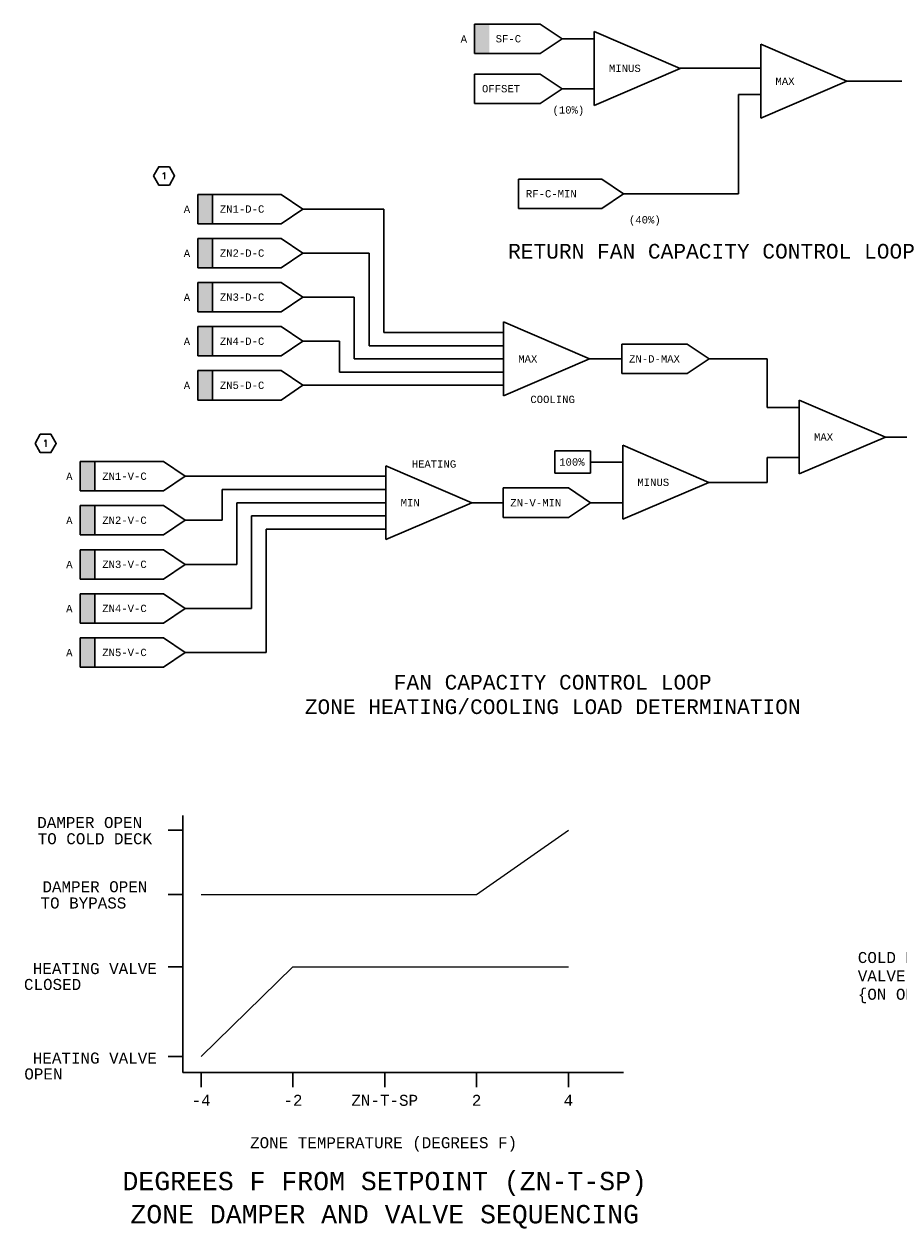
# Model space of a CAD drawing. Header units: inches. Extents: x 10.7 to 31.4, y 3 to 19.4.
# Tile 1 of 2: x 10.7 to 22.6, y 3 to 19.4. Entities that reach past the tile are written whole.
import ezdxf
from ezdxf.enums import TextEntityAlignment as Align

# ---------------------------------------------------------------- set-up
doc = ezdxf.new("R2010")
doc.units = ezdxf.units.IN
doc.header["$MEASUREMENT"] = 0
doc.layers.get('0').update_dxf_attribs({"lineweight": 13})
for name, color, linetype, lineweight in [('G-Anno-Std-Text-Tag', 231, 'Continuous', 30), ('M-ANNO-SYMB', 6, 'Continuous', 30), ('M-ANNO-TEXT', 2, 'Continuous', 30), ('M-DIAG-GRPH', 6, 'Continuous', 13), ('M-DIAG-INPD', 1, 'Continuous', 0)]:
    doc.layers.add(name, color=color, linetype=linetype, lineweight=lineweight)
doc.styles.add('Annotative', font='simplex.shx', dxfattribs={"width": 0.85, "height": 0.125})
doc.styles.add('CONTROLTXT', font='monotxt.shx')

# ---------------------------------------------------------------- blocks, each defined once
blk = doc.blocks.new('_TagHexagon')
at = {"color": 0, "linetype": 'ByBlock', "flags": 128}
blk.add_lwpolyline([(-0.144, 0), (-0.072, 0.125), (0.072, 0.125), (0.144, 0), (0.072, -0.125), (-0.072, -0.125), (-0.144, 0)], close=True, dxfattribs=at)
at = {"color": 0, "style": 'Annotative'}
blk.add_attdef('TAGNUMBER', text='', height=0.0938, dxfattribs=at).set_placement((0, -0.047), align=Align.CENTER)

msp = doc.modelspace()

# ---------------------------------------------------------------- hatches: boundary and pattern name
at = {"layer": 'M-ANNO-SYMB'}
for points in [[(16.856, 19.036), (16.856, 19.436), (17.056, 19.436), (17.056, 19.036)], [(13.087, 16.717), (13.087, 17.117), (13.287, 17.117), (13.287, 16.717)], [(13.087, 16.117), (13.087, 16.517), (13.287, 16.517), (13.287, 16.117)], [(13.087, 15.517), (13.087, 15.917), (13.287, 15.917), (13.287, 15.517)], [(13.087, 14.917), (13.087, 15.317), (13.287, 15.317), (13.287, 14.917)], [(13.087, 14.317), (13.087, 14.717), (13.287, 14.717), (13.287, 14.317)], [(11.486, 13.079), (11.486, 13.479), (11.686, 13.479), (11.686, 13.079)], [(11.486, 12.479), (11.486, 12.879), (11.686, 12.879), (11.686, 12.479)], [(11.486, 11.879), (11.486, 12.279), (11.686, 12.279), (11.686, 11.879)], [(11.486, 11.279), (11.486, 11.679), (11.686, 11.679), (11.686, 11.279)], [(11.486, 10.679), (11.486, 11.079), (11.686, 11.079), (11.686, 10.679)]]:
    msp.add_hatch(color=256, dxfattribs=at).paths.add_polyline_path(points)

# ---------------------------------------------------------------- linework, layer by layer
for p, q in [((16.856, 19.436), (17.749, 19.436)), ((16.856, 19.436), (16.856, 19.036)), ((17.749, 19.436), (18.047, 19.236)), ((17.749, 19.036), (18.047, 19.236)), ((18.485, 19.236), (18.047, 19.236)), ((18.485, 19.336), (19.656, 18.833)), ((18.485, 19.336), (18.485, 18.329)), ((16.856, 19.036), (17.749, 19.036)), ((20.752, 19.162), (21.923, 18.658)), ((20.752, 19.162), (20.752, 18.155)), ((16.856, 18.756), (17.749, 18.756)), ((16.856, 18.756), (16.856, 18.356)), ((17.749, 18.756), (18.047, 18.556)), ((18.485, 18.329), (19.656, 18.833)), ((20.752, 18.838), (19.624, 18.838)), ((17.749, 18.356), (18.047, 18.556)), ((18.485, 18.556), (18.047, 18.556)), ((20.752, 18.155), (21.923, 18.658)), ((21.923, 18.658), (22.673, 18.658)), ((20.752, 18.478), (20.448, 18.478)), ((20.448, 17.125, -0.004), (20.448, 18.478, 0.001)), ((16.856, 18.356), (17.749, 18.356)), ((17.454, 17.325), (18.588, 17.325)), ((17.454, 17.325), (17.454, 16.925)), ((18.588, 17.325), (18.885, 17.125)), ((13.087, 17.117, 0.021), (13.287, 17.117, 0.021)), ((13.087, 17.117, 0.021), (13.087, 16.717, 0.021)), ((14.22, 17.117, 0.021), (13.287, 17.117, 0.021)), ((13.287, 17.117, 0.021), (13.287, 16.717, 0.021)), ((14.22, 17.117, 0.021), (14.518, 16.917, 0.021)), ((18.588, 16.925), (18.885, 17.125)), ((14.22, 16.717, 0.021), (14.518, 16.917, 0.021)), ((15.618, 16.917, 0.021), (15.618, 15.237, 0.021)), ((17.454, 16.925), (18.588, 16.925)), ((13.087, 16.717, 0.021), (13.287, 16.717, 0.021)), ((14.22, 16.717, 0.021), (13.287, 16.717, 0.021)), ((13.087, 16.517, 0.021), (13.287, 16.517, 0.021)), ((13.087, 16.517, 0.021), (13.087, 16.117, 0.021)), ((14.22, 16.517, 0.021), (13.287, 16.517, 0.021)), ((13.287, 16.517, 0.021), (13.287, 16.117, 0.021)), ((14.22, 16.517, 0.021), (14.518, 16.317, 0.021)), ((14.22, 16.117, 0.021), (14.518, 16.317, 0.021)), ((15.418, 15.057, 0.021), (15.418, 16.317, 0.021)), ((13.087, 16.117, 0.021), (13.287, 16.117, 0.021)), ((14.22, 16.117, 0.021), (13.287, 16.117, 0.021)), ((13.087, 15.917, 0.021), (13.287, 15.917, 0.021)), ((13.087, 15.917, 0.021), (13.087, 15.517, 0.021)), ((14.22, 15.917, 0.021), (13.287, 15.917, 0.021)), ((13.287, 15.917, 0.021), (13.287, 15.517, 0.021)), ((14.22, 15.917, 0.021), (14.518, 15.717, 0.021)), ((14.22, 15.517, 0.021), (14.518, 15.717, 0.021)), ((15.218, 14.877, 0.021), (15.218, 15.717, 0.021)), ((13.087, 15.517, 0.021), (13.287, 15.517, 0.021)), ((14.22, 15.517, 0.021), (13.287, 15.517, 0.021)), ((13.087, 15.317, 0.021), (13.287, 15.317, 0.021)), ((13.087, 15.317, 0.021), (13.087, 14.917, 0.021)), ((14.22, 15.317, 0.021), (13.287, 15.317, 0.021)), ((13.287, 15.317, 0.021), (13.287, 14.917, 0.021)), ((14.22, 15.317, 0.021), (14.518, 15.117, 0.021)), ((17.25, 15.38, 0.021), (18.421, 14.877, 0.021)), ((17.25, 15.38, 0.021), (17.25, 14.373, 0.021)), ((14.22, 14.917, 0.021), (14.518, 15.117, 0.021)), ((15.018, 14.697, 0.021), (15.018, 15.117, 0.021)), ((17.25, 15.237, 0.021), (15.618, 15.237, 0.021)), ((17.25, 15.057, 0.021), (15.418, 15.057, 0.021)), ((18.859, 15.077, 0.021), (18.859, 14.677, 0.021)), ((18.859, 15.077, 0.021), (19.752, 15.077, 0.021)), ((19.752, 15.077, 0.021), (20.05, 14.877, 0.021)), ((13.087, 14.917, 0.021), (13.287, 14.917, 0.021)), ((14.22, 14.917, 0.021), (13.287, 14.917, 0.021)), ((17.25, 14.877, 0.021), (15.218, 14.877, 0.021)), ((17.25, 14.373, 0.021), (18.421, 14.877, 0.021)), ((18.859, 14.877, 0.021), (18.421, 14.877, 0.021)), ((19.752, 14.677, 0.021), (20.05, 14.877, 0.021)), ((20.839, 14.877, 0.021), (20.05, 14.877, 0.021)), ((20.839, 14.217, 0.021), (20.839, 14.877, 0.021)), ((13.087, 14.717, 0.021), (13.287, 14.717, 0.021)), ((13.087, 14.717, 0.021), (13.087, 14.317, 0.021)), ((14.22, 14.717, 0.021), (13.287, 14.717, 0.021)), ((13.287, 14.717, 0.021), (13.287, 14.317, 0.021)), ((14.22, 14.717, 0.021), (14.518, 14.517, 0.021)), ((17.25, 14.697, 0.021), (15.018, 14.697, 0.021)), ((18.859, 14.677, 0.021), (19.752, 14.677, 0.021)), ((14.22, 14.317, 0.021), (14.518, 14.517, 0.021)), ((14.768, 14.517, 0.021), (16.296, 14.517, 0.021)), ((17.25, 14.517, 0.021), (15.946, 14.517, 0.021)), ((13.087, 14.317, 0.021), (13.287, 14.317, 0.021)), ((14.22, 14.317, 0.021), (13.287, 14.317, 0.021)), ((21.277, 14.317, 0.021), (22.448, 13.813, 0.021)), ((21.277, 14.317, 0.021), (21.277, 13.31, 0.021)), ((21.277, 14.217, 0.021), (20.839, 14.217, 0.021)), ((21.277, 13.31, 0.021), (22.448, 13.813, 0.021)), ((22.886, 13.813, 0.021), (22.448, 13.813, 0.021)), ((17.946, 13.323, 0.021), (17.946, 13.623, 0.021)), ((17.946, 13.623, 0.021), (18.434, 13.623, 0.021)), ((18.434, 13.623, 0.021), (18.434, 13.323, 0.021)), ((18.872, 13.7, 0.021), (20.043, 13.196, 0.021)), ((18.872, 13.7, 0.021), (18.872, 12.693, 0.021)), ((11.486, 13.479, 0.021), (11.686, 13.479, 0.021)), ((11.486, 13.479, 0.021), (11.486, 13.079, 0.021)), ((12.619, 13.479, 0.021), (11.686, 13.479, 0.021)), ((11.686, 13.479, 0.021), (11.686, 13.079, 0.021)), ((12.619, 13.479, 0.021), (12.917, 13.279, 0.021)), ((18.872, 13.473, 0.021), (18.434, 13.473, 0.021)), ((21.277, 13.536, 0.021), (20.839, 13.536, 0.021)), ((20.839, 13.196, 0.021), (20.839, 13.536, 0.021)), ((12.619, 13.079, 0.021), (12.917, 13.279, 0.021)), ((13.167, 13.279, 0.021), (14.695, 13.279, 0.021)), ((15.649, 13.279, 0.021), (14.345, 13.279, 0.021)), ((15.649, 13.423, 0.021), (16.82, 12.919, 0.021)), ((15.649, 13.423, 0.021), (15.649, 12.416, 0.021)), ((18.434, 13.323, 0.021), (17.946, 13.323, 0.021)), ((17.243, 13.119, 0.021), (18.136, 13.119, 0.021)), ((17.243, 13.119, 0.021), (17.243, 12.719, 0.021)), ((18.136, 13.119, 0.021), (18.434, 12.919, 0.021)), ((18.872, 12.693, 0.021), (20.043, 13.196, 0.021)), ((11.486, 13.079, 0.021), (11.686, 13.079, 0.021)), ((12.619, 13.079, 0.021), (11.686, 13.079, 0.021)), ((15.649, 13.099, 0.021), (13.417, 13.099, 0.021)), ((13.417, 13.099, 0.021), (13.417, 12.679, 0.021)), ((11.486, 12.879, 0.021), (11.686, 12.879, 0.021)), ((11.486, 12.879, 0.021), (11.486, 12.479, 0.021)), ((12.619, 12.879, 0.021), (11.686, 12.879, 0.021)), ((11.686, 12.879, 0.021), (11.686, 12.479, 0.021)), ((12.619, 12.879, 0.021), (12.917, 12.679, 0.021)), ((13.617, 12.919, 0.021), (13.617, 12.079, 0.021)), ((15.649, 12.919, 0.021), (13.617, 12.919, 0.021)), ((15.649, 12.416, 0.021), (16.82, 12.919, 0.021)), ((18.136, 12.719, 0.021), (18.434, 12.919, 0.021)), ((18.872, 12.919, 0.021), (18.434, 12.919, 0.021)), ((12.619, 12.479, 0.021), (12.917, 12.679, 0.021)), ((15.649, 12.739, 0.021), (13.817, 12.739, 0.021)), ((13.817, 12.739, 0.021), (13.817, 11.479, 0.021)), ((17.243, 12.719, 0.021), (18.136, 12.719, 0.021)), ((11.486, 12.479, 0.021), (11.686, 12.479, 0.021)), ((12.619, 12.479, 0.021), (11.686, 12.479, 0.021)), ((14.017, 10.879, 0.021), (14.017, 12.559, 0.021)), ((15.649, 12.559, 0.021), (14.017, 12.559, 0.021)), ((11.486, 12.279, 0.021), (11.686, 12.279, 0.021)), ((11.486, 12.279, 0.021), (11.486, 11.879, 0.021)), ((12.619, 12.279, 0.021), (11.686, 12.279, 0.021)), ((11.686, 12.279, 0.021), (11.686, 11.879, 0.021)), ((12.619, 12.279, 0.021), (12.917, 12.079, 0.021)), ((12.619, 11.879, 0.021), (12.917, 12.079, 0.021)), ((11.486, 11.879, 0.021), (11.686, 11.879, 0.021)), ((12.619, 11.879, 0.021), (11.686, 11.879, 0.021)), ((11.486, 11.679, 0.021), (11.686, 11.679, 0.021)), ((11.486, 11.679, 0.021), (11.486, 11.279, 0.021)), ((12.619, 11.679, 0.021), (11.686, 11.679, 0.021)), ((11.686, 11.679, 0.021), (11.686, 11.279, 0.021)), ((12.619, 11.679, 0.021), (12.917, 11.479, 0.021)), ((12.619, 11.279, 0.021), (12.917, 11.479, 0.021)), ((11.486, 11.279, 0.021), (11.686, 11.279, 0.021)), ((12.619, 11.279, 0.021), (11.686, 11.279, 0.021)), ((11.486, 11.079, 0.021), (11.686, 11.079, 0.021)), ((11.486, 11.079, 0.021), (11.486, 10.679, 0.021)), ((12.619, 11.079, 0.021), (11.686, 11.079, 0.021)), ((11.686, 11.079, 0.021), (11.686, 10.679, 0.021)), ((12.619, 11.079, 0.021), (12.917, 10.879, 0.021)), ((12.619, 10.679, 0.021), (12.917, 10.879, 0.021)), ((11.486, 10.679, 0.021), (11.686, 10.679, 0.021)), ((12.619, 10.679, 0.021), (11.686, 10.679, 0.021))]:
    msp.add_line(p, q, dxfattribs=at)
at = {"layer": 'M-ANNO-SYMB', "color": 6}
for p, q in [((18.885, 17.125), (20.448, 17.125)), ((15.618, 16.917, 0.021), (14.518, 16.917, 0.021)), ((15.418, 16.317, 0.021), (14.518, 16.317, 0.021)), ((15.218, 15.717, 0.021), (14.518, 15.717, 0.021)), ((15.018, 15.117, 0.021), (14.518, 15.117, 0.021)), ((14.768, 14.517, 0.021), (14.518, 14.517, 0.021)), ((13.167, 13.279, 0.021), (12.917, 13.279, 0.021)), ((20.043, 13.196, 0.021), (20.839, 13.196, 0.021)), ((16.82, 12.919, 0.021), (17.243, 12.919, 0.021)), ((13.417, 12.679, 0.021), (12.917, 12.679, 0.021)), ((13.617, 12.079, 0.021), (12.917, 12.079, 0.021)), ((13.817, 11.479, 0.021), (12.917, 11.479, 0.021)), ((14.017, 10.879, 0.021), (12.917, 10.879, 0.021))]:
    msp.add_line(p, q, dxfattribs=at)
at = {"layer": 'M-DIAG-GRPH', "linetype": 'Continuous', "lineweight": 30}
for p, q in [((12.882, 8.66), (12.882, 5.16)), ((12.882, 8.458), (12.682, 8.458)), ((12.882, 7.583), (12.682, 7.583)), ((12.882, 6.597), (12.682, 6.597)), ((12.882, 5.377), (12.682, 5.377)), ((12.882, 5.16), (17.471, 5.16)), ((13.132, 5.16), (13.132, 4.96)), ((14.382, 5.16), (14.382, 4.96)), ((15.632, 5.16), (15.632, 4.96)), ((16.882, 5.16), (16.882, 4.96)), ((17.471, 5.16), (18.882, 5.16)), ((18.132, 5.16), (18.132, 4.96))]:
    msp.add_line(p, q, dxfattribs=at)
at = {"layer": 'M-DIAG-GRPH'}
for points in [[(13.132, 7.583), (16.882, 7.583), (18.132, 8.458)], [(13.132, 5.377), (14.382, 6.597), (18.132, 6.597)]]:
    msp.add_lwpolyline(points, dxfattribs=at)

# ---------------------------------------------------------------- block references
at = {"layer": 'G-Anno-Std-Text-Tag'}
ref = msp.add_blockref('_TagHexagon', (12.628, 17.369), dxfattribs=at)
ref.add_attrib('TAGNUMBER', '1', dxfattribs={"layer": '0', "color": 0, "transparency": 16777216, "height": 0.0938, "style": 'Annotative'}).set_placement((12.628, 17.323), align=Align.CENTER)
ref = msp.add_blockref('_TagHexagon', (11.015, 13.726), dxfattribs=at)
ref.add_attrib('TAGNUMBER', '1', dxfattribs={"layer": '0', "color": 0, "transparency": 16777216, "height": 0.0938, "style": 'Annotative'}).set_placement((11.015, 13.679), align=Align.CENTER)

# ---------------------------------------------------------------- texts
at = {"layer": 'M-ANNO-TEXT', "style": 'CONTROLTXT'}
for s, insert, char_height, width, attachment_point in [('A', (16.666, 19.284), 0.1, 0.10559, 1), ('SF-C', (17.143, 19.236), 0.1, 0.89802, 4), ('MINUS', (18.685, 18.833), 0.1, 0.1842, 4), ('MAX', (20.952, 18.658), 0.1, 0.1842, 4), ('OFFSET', (16.956, 18.556), 0.1, 0.89802, 4), ('RF-C-MIN', (17.554, 17.125), 0.1, 0.99242, 4), ('A', (12.896, 16.965, 0.021), 0.1, 0.10559, 1), ('ZN1-D-C', (13.387, 16.917, 0.021), 0.1, 0.2775, 4), ('RETURN FAN CAPACITY CONTROL LOOP', (20.081, 16.24, -0.015), 0.2, 10.23958, 8), ('A', (12.896, 16.365, 0.021), 0.1, 0.10559, 1), ('ZN2-D-C', (13.387, 16.317, 0.021), 0.1, 0.2775, 4), ('A', (12.896, 15.765, 0.021), 0.1, 0.10559, 1), ('ZN3-D-C', (13.387, 15.717, 0.021), 0.1, 0.2775, 4), ('A', (12.896, 15.165, 0.021), 0.1, 0.10559, 1), ('ZN4-D-C', (13.387, 15.117, 0.021), 0.1, 0.2775, 4), ('MAX', (17.45, 14.877, 0.021), 0.1, 0.1842, 4), ('ZN-D-MAX', (18.959, 14.877, 0.021), 0.1, 1.08551, 4), ('A', (12.896, 14.565, 0.021), 0.1, 0.10559, 1), ('ZN5-D-C', (13.387, 14.517, 0.021), 0.1, 0.2775, 4), ('COOLING', (17.615, 14.325, 0.021), 0.1, 0.1842, 4), ('MAX', (21.477, 13.813, 0.021), 0.1, 0.1842, 4), ('HEATING', (15.999, 13.445, 0.021), 0.1, 0.1842, 4), ('100%', (18.18, 13.523, 0.021), 0.1, 0.8, 2), ('A', (11.295, 13.327, 0.021), 0.1, 0.10559, 1), ('ZN1-V-C', (11.786, 13.279, 0.021), 0.1, 0.2775, 4), ('MINUS', (19.072, 13.196, 0.021), 0.1, 0.1842, 4), ('MIN', (15.849, 12.919, 0.021), 0.1, 0.1842, 4), ('ZN-V-MIN', (17.343, 12.919, 0.021), 0.1, 0.89802, 4), ('A', (11.295, 12.727, 0.021), 0.1, 0.10559, 1), ('ZN2-V-C', (11.786, 12.679, 0.021), 0.1, 0.2775, 4), ('ZN3-V-C', (11.786, 12.079, 0.021), 0.1, 0.2775, 4), ('A', (11.295, 12.127, 0.021), 0.1, 0.10559, 1), ('A', (11.295, 11.527, 0.021), 0.1, 0.10559, 1), ('ZN4-V-C', (11.786, 11.479, 0.021), 0.1, 0.2775, 4), ('A', (11.295, 10.927, 0.021), 0.1, 0.10559, 1), ('ZN5-V-C', (11.786, 10.879, 0.021), 0.1, 0.2775, 4), ('FAN CAPACITY CONTROL LOOP\\PZONE HEATING/COOLING LOAD DETERMINATION', (17.919, 10.038), 0.2, 10.23958, 8)]:
    msp.add_mtext(s, dxfattribs=dict(at, insert=insert, char_height=char_height, width=width, attachment_point=attachment_point))
at = {"layer": 'M-DIAG-INPD', "linetype": 'Continuous', "lineweight": 30, "style": 'CONTROLTXT'}
for s, p in [('(10%%%)', (17.916, 18.317)), ('(40%%%)', (18.957, 16.821))]:
    msp.add_text(s, height=0.1, dxfattribs=at).set_placement(p, align=Align.TOP_LEFT)
for s, p in [('DAMPER OPEN', (11.615, 8.489)), ('TO COLD DECK', (11.686, 8.268)), ('DAMPER OPEN', (11.686, 7.614)), ('TO BYPASS', (11.53, 7.393)), ('HEATING VALVE ', (11.75, 6.5)), ('CLOSED', (11.11, 6.284)), ('HEATING VALVE ', (11.75, 5.281)), ('OPEN', (10.985, 5.065)), ('ZONE TEMPERATURE (DEGREES F)', (15.617, 4.129))]:
    msp.add_text(s, height=0.15, dxfattribs=at).set_placement(p, align=Align.CENTER)
for s, p in [('-4', (13.132, 4.781)), ('-2', (14.382, 4.781)), ('ZN-T-SP', (15.632, 4.781)), ('2', (16.882, 4.781)), ('4', (18.132, 4.781))]:
    msp.add_text(s, height=0.15, dxfattribs=at).set_placement(p, align=Align.MIDDLE_CENTER)
at = {"layer": 'M-DIAG-INPD', "lineweight": 30, "style": 'CONTROLTXT'}
for s, p in [('DEGREES F FROM SETPOINT (ZN-T-SP)', (15.632, 3.557)), ('ZONE DAMPER AND VALVE SEQUENCING', (15.632, 3.106))]:
    msp.add_text(s, height=0.25, dxfattribs=at).set_placement(p, align=Align.CENTER)
at = {"layer": 'M-DIAG-INPD', "lineweight": 30, "insert": (22.073, 6.452), "char_height": 0.15, "width": 1.68251, "attachment_point": 4, "style": 'CONTROLTXT'}
msp.add_mtext('COLD DECK\\PVALVE CONTROL\\P\\{ON OR OFF)', dxfattribs=at)

doc.saveas('drawing.dxf')
